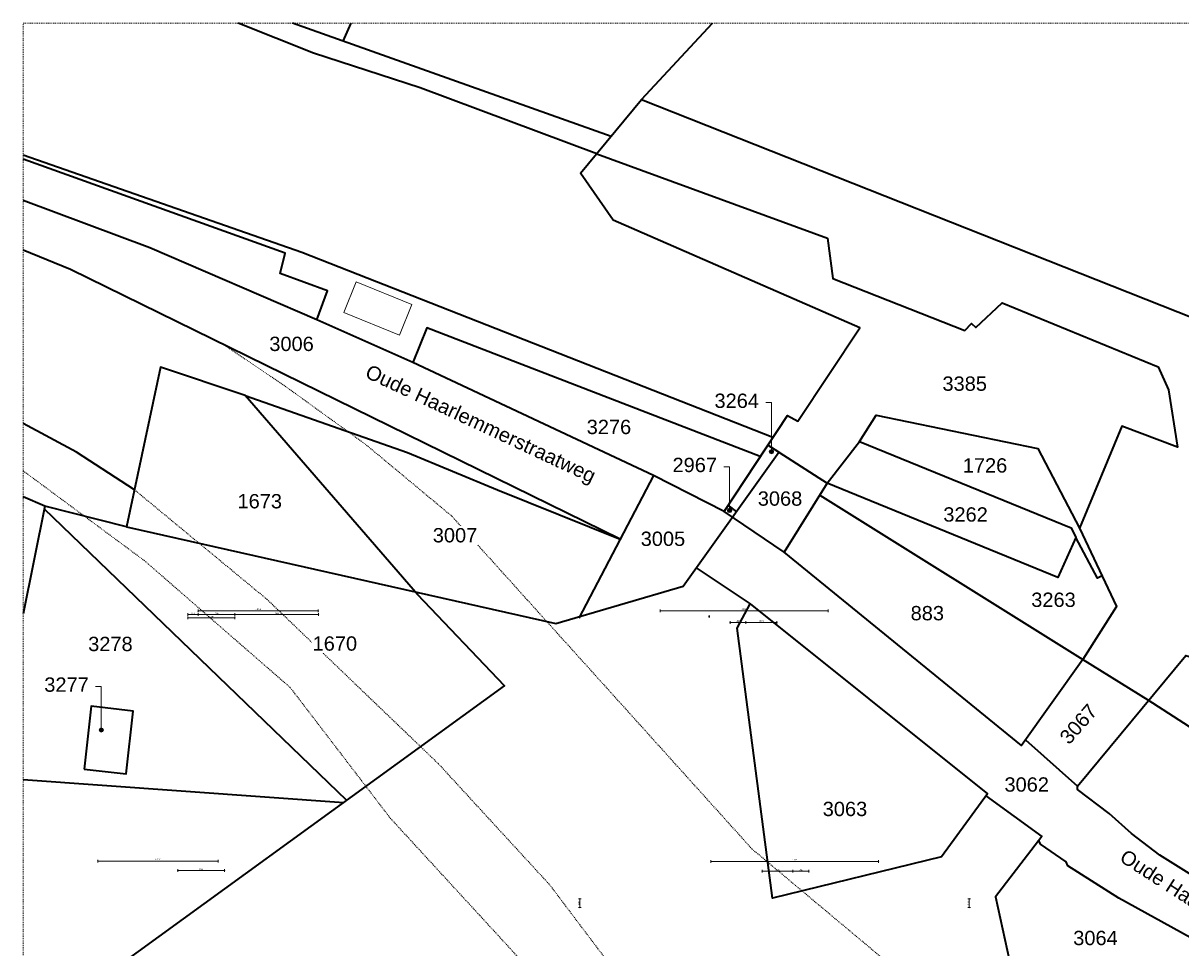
# Model space of a CAD drawing. Extents: x -294884 to 286267, y 0 to 1429765.
# Tile 3 of 99: x -97500 to 33521, y 52388 to 157000. Entities that reach past the tile are written whole.
import ezdxf

# ---------------------------------------------------------------- set-up
doc = ezdxf.new("R2010")
doc.units = 0
doc.header["$MEASUREMENT"] = 0
doc.linetypes.add('DASHED', pattern=[200, 100, -100])
for name, color, linetype in [('A-0030-STRAMIEN', 1, 'Continuous'), ('A-0038-STR-MAATLIJN', 1, 'Continuous'), ('A-0070-SYMBOOL', 1, 'Continuous'), ('A-1130-TXT+MT-BE', 1, 'Continuous')]:
    doc.layers.add(name, color=color, linetype=linetype)
doc.dimstyles.new('@D00GM', dxfattribs={"dimtxt": 135, "dimasz": 1, "dimexe": 0.18, "dimexo": 0.0625, "dimgap": 13.5, "dimtad": 1, "dimdec": 0, "dimzin": 0, "dimdsep": 46, "dimtxsty": 'Standard', "dimblk": '^SD00____100_10', "dimcen": 0.09, "dimse1": 1, "dimse2": 1, "dimclrd": 1, "dimadec": 0, "dimazin": 0, "dimtfac": 1, "dimtdec": 4, "dimtmove": 0, "dimatfit": 3, "dimfxl": 0, "dimtolj": 1, "dimtzin": 0, "dimlwd": 13, "dimarcsym": 0})
doc.dimstyles.new('@D03ST', dxfattribs={"dimtxt": 162, "dimasz": 1, "dimexe": 0.18, "dimexo": 0.0625, "dimgap": 16.2, "dimtad": 1, "dimdec": 0, "dimzin": 0, "dimdsep": 46, "dimtxsty": 'Standard', "dimblk": '^SD03____100_10', "dimcen": 0.09, "dimse1": 1, "dimse2": 1, "dimclrd": 1, "dimadec": 0, "dimazin": 0, "dimtfac": 1, "dimtdec": 4, "dimtmove": 0, "dimatfit": 3, "dimfxl": 0, "dimtolj": 1, "dimtzin": 0, "dimlwd": 13, "dimarcsym": 0})

# ---------------------------------------------------------------- blocks, each defined once
blk = doc.blocks.new('M-KADASTRAAL_1')
at = {"color": 7, "linetype": 'DASHED', "lineweight": 0}
blk.add_lwpolyline([(42946, 1565), (42946, 158565), (237946, 158565), (237946, 1565)], close=True, dxfattribs=at)
at = {"color": 4, "linetype": 'Continuous', "lineweight": 35}
for points in [[(54637, 101584), (103237, 90634), (117637, 94884), (128487, 110034), (133937, 106534), (129087, 98734), (122287, 103334), (129437, 114184), (130637, 113534), (137637, 124084), (109737, 136284), (106037, 141584), (112937, 149934), (120972, 158565)], [(107855, 143784), (87887, 151234), (75787, 155184), (67276, 158565)], [(109487, 145759), (73437, 158565)], [(79156, 156534), (80050, 158565)], [(112937, 149934), (237946, 100447)], [(127790, 111684), (74487, 132634), (42946, 143619)], [(76187, 124984), (77387, 128284), (72025, 130234), (72587, 132534), (42946, 143166)], [(107855, 143784), (133987, 134234), (134587, 129684), (149537, 123784), (150287, 124584), (150767, 124134), (153737, 126934), (171387, 119684), (172587, 117084), (173587, 110584), (167287, 112984), (162487, 101434)], [(122287, 103334), (114287, 107384), (87037, 120184), (76187, 124984), (57287, 133134), (42946, 138500)], [(110520, 100184), (48287, 130684), (42946, 132877)], [(126373, 109534), (88637, 124084), (87037, 120184)], [(42946, 39975), (43887, 44734), (97437, 83584), (87587, 93934), (68087, 116434), (58487, 119634), (54637, 101584), (45387, 103934), (42946, 91726)], [(68087, 116434), (86437, 109984), (96637, 105784), (110520, 100184)], [(133937, 106534), (137587, 111234), (139487, 114234), (157787, 110434), (162487, 101434), (166687, 92584), (162887, 86584), (155937, 76834), (129087, 98734)], [(55533, 105784), (48987, 110034), (42946, 113263)], [(128487, 110034), (127233, 110839)], [(137587, 111234), (161537, 101484), (162087, 100384)], [(114287, 107384), (105837, 91234)], [(165050, 96034), (164523, 95784), (162087, 100384), (160037, 95834), (133937, 106534)], [(45387, 103934), (42946, 104987)], [(133098, 105184), (162887, 86584), (170237, 81994), (195337, 65834), (202537, 60984), (212437, 67284), (220987, 68734), (232387, 63034), (237946, 61007)], [(79587, 70634), (45327, 103634)], [(123689, 103334), (122737, 104016)], [(119106, 96934), (125237, 92884), (152087, 71384), (146887, 64234), (127737, 59584), (123737, 90134), (125237, 92884)], [(156401, 77484), (162287, 72234), (174537, 87034), (190987, 82134), (196287, 67434), (186537, 54584), (179437, 59534), (171587, 64434), (168387, 66884), (165837, 69134), (162287, 71884), (162287, 72234)], [(42946, 73015), (79243, 70384)], [(151906, 71134), (158231, 66534), (152987, 59734), (156687, 42834), (179537, 46034), (183087, 50684), (166937, 59584), (161187, 63234), (160987, 63684), (158087, 65684), (157884, 66084)]]:
    blk.add_lwpolyline(points, dxfattribs=at)
at = {"color": 1, "linetype": 'Continuous', "lineweight": 13}
blk.add_lwpolyline([(79237, 125834), (80637, 129284), (86921, 126734), (85521, 123284)], close=True, dxfattribs=at)
at = {"color": 1, "linetype": 'DASHED', "lineweight": 13}
for points in [[(187983, 17284), (170687, 30134), (140068, 52884), (125437, 65134), (99037, 94384), (91411, 102834), (81737, 110884), (72687, 117434), (65733, 122134)], [(42946, 107921), (56637, 97784), (73187, 83384), (84487, 68634), (106287, 44934), (101287, 40334), (99937, 35584), (99937, 30634), (103637, 27534), (108137, 26784), (113987, 29484), (117987, 33284), (162558, 1565)], [(55533, 105784), (70537, 93384), (89937, 74784), (102537, 61084), (114995, 44584), (125037, 36334), (156437, 14234), (174938, 1565)]]:
    blk.add_lwpolyline(points, dxfattribs=at)
at = {"color": 4, "linetype": 'Continuous', "lineweight": 35}
blk.add_lwpolyline([(49837, 74184), (54587, 73634), (55410, 80734), (50660, 81284)], close=True, dxfattribs=at)
at = {"layer": 'A-0070-SYMBOOL', "color": 1, "linetype": 'Continuous', "lineweight": 13}
for points in [[(127637, 110084), (127637, 115634), (126987, 115634)], [(122887, 103434), (122887, 108371), (122237, 108371)], [(51787, 78584), (51787, 83521), (51137, 83521)]]:
    blk.add_lwpolyline(points, dxfattribs=at)
at = {"layer": 'A-0070-SYMBOOL', "color": 7, "linetype": 'Continuous', "lineweight": 18}
for points in [[(127882, 110084), (127811, 109910), (127637, 109839), (127464, 109910), (127393, 110084), (127464, 110257), (127637, 110329), (127811, 110257)], [(127812, 110084), (127761, 109960), (127637, 109909), (127514, 109960), (127462, 110084), (127514, 110207), (127637, 110259), (127761, 110207)], [(127743, 110084), (127712, 110009), (127637, 109979), (127563, 110009), (127532, 110084), (127563, 110158), (127637, 110189), (127712, 110158)], [(127672, 110084), (127662, 110059), (127637, 110049), (127613, 110059), (127602, 110084), (127613, 110108), (127637, 110119), (127662, 110108)], [(123132, 103434), (123061, 103260), (122887, 103189), (122714, 103260), (122643, 103434), (122714, 103607), (122887, 103679), (123061, 103607)], [(123062, 103434), (123011, 103310), (122887, 103259), (122764, 103310), (122712, 103434), (122764, 103557), (122887, 103609), (123011, 103557)], [(122993, 103434), (122962, 103359), (122887, 103329), (122813, 103359), (122782, 103434), (122813, 103508), (122887, 103539), (122962, 103508)], [(122922, 103434), (122912, 103409), (122887, 103399), (122863, 103409), (122852, 103434), (122863, 103458), (122887, 103469), (122912, 103458)], [(52032, 78584), (51961, 78410), (51787, 78339), (51614, 78410), (51543, 78584), (51614, 78757), (51787, 78829), (51961, 78757)], [(51962, 78584), (51911, 78460), (51787, 78409), (51664, 78460), (51612, 78584), (51664, 78707), (51787, 78759), (51911, 78707)], [(51893, 78584), (51862, 78509), (51787, 78479), (51713, 78509), (51682, 78584), (51713, 78658), (51787, 78689), (51862, 78658)], [(51822, 78584), (51812, 78559), (51787, 78549), (51763, 78559), (51753, 78584), (51763, 78608), (51787, 78619), (51812, 78608)]]:
    blk.add_lwpolyline(points, close=True, dxfattribs=at)
at = {"linetype": 'Continuous'}
for points in [[(70716, 123340), (76496, 123340), (76496, 121225), (70716, 121225)], [(82037, 119862), (107527, 107923), (106452, 105628), (80962, 117567)], [(146897, 118840), (152677, 118840), (152677, 116725), (146897, 116725)], [(121097, 116903), (126877, 116903), (126877, 114788), (121097, 114788)], [(116347, 109640), (122127, 109640), (122127, 107525), (116347, 107525)], [(149197, 109590), (154977, 109590), (154977, 107475), (149197, 107475)], [(67116, 105540), (72896, 105540), (72896, 103425), (67116, 103425)], [(125997, 105840), (131777, 105840), (131777, 103725), (125997, 103725)], [(146997, 104040), (152777, 104040), (152777, 101925), (146997, 101925)], [(89216, 101690), (94996, 101690), (94996, 99575), (89216, 99575)], [(112747, 101290), (118527, 101290), (118527, 99175), (112747, 99175)], [(156947, 94390), (162727, 94390), (162727, 92275), (156947, 92275)], [(143297, 92874), (147827, 92874), (147827, 90759), (143297, 90759)], [(50216, 89390), (55996, 89390), (55996, 87275), (50216, 87275)], [(75616, 89440), (81396, 89440), (81396, 87325), (75616, 87325)], [(45247, 84790), (51027, 84790), (51027, 82675), (45247, 82675)], [(159859, 78015), (163679, 82353), (165266, 80955), (161447, 76617)], [(153916, 73490), (159696, 73490), (159696, 71375), (153916, 71375)], [(133347, 70724), (139127, 70724), (139127, 68609), (133347, 68609)], [(161697, 56124), (167477, 56124), (167477, 54009), (161697, 54009)]]:
    blk.add_wipeout(points, dxfattribs=at)
at = {"color": 7, "linetype": 'Continuous', "char_height": 1620, "attachment_point": 7}
for s, insert, rotation, line_spacing_factor in [('{\\fArial|b0|i0|c12|p0;3006}', (70806, 121450), 0, 1.333333), ('{\\fArial|b0|i0|c12|p0;Oude Haarlemmerstraatweg}', (81317, 118112), 334.90318, 0.933333), ('{\\fArial|b0|i0|c12|p0;3385}', (146987, 116950), 0, 1.333333), ('{\\fArial|b0|i0|c12|p0;3264}', (121187, 115013), 0, 1.333333), ('{\\fArial|b0|i0|c12|p0;2967}', (116437, 107750), 0, 1.333333), ('{\\fArial|b0|i0|c12|p0;1726}', (149287, 107700), 0, 1.333333), ('{\\fArial|b0|i0|c12|p0;1673}', (67206, 103650), 0, 1.333333), ('{\\fArial|b0|i0|c12|p0;3068}', (126087, 103950), 0, 1.333333), ('{\\fArial|b0|i0|c12|p0;3262}', (147087, 102150), 0, 1.333333), ('{\\fArial|b0|i0|c12|p0;3007}', (89306, 99800), 0, 1.333333), ('{\\fArial|b0|i0|c12|p0;3005}', (112837, 99400), 0, 1.333333), ('{\\fArial|b0|i0|c12|p0;3263}', (157037, 92500), 0, 1.333333), ('{\\fArial|b0|i0|c12|p0;883}', (143387, 90984), 0, 1.333333), ('{\\fArial|b0|i0|c12|p0;3278}', (50306, 87500), 0, 1.333333), ('{\\fArial|b0|i0|c12|p0;1670}', (75706, 87550), 0, 1.333333), ('{\\fArial|b0|i0|c12|p0;3277}', (45337, 82900), 0, 1.333333), ('{\\fArial|b0|i0|c12|p0;3067}', (161337, 76834), 48.63679, 1.333333), ('{\\fArial|b0|i0|c12|p0;3062}', (154006, 71600), 0, 1.333333), ('{\\fArial|b0|i0|c12|p0;3063}', (133437, 68834), 0, 1.333333), ('{\\fArial|b0|i0|c12|p0;3064}', (161787, 54234), 0, 1.333333)]:
    blk.add_mtext(s, dxfattribs=dict(at, insert=insert, rotation=rotation, line_spacing_factor=line_spacing_factor))
at = {"linetype": 'Continuous'}
for points in [[(106635, 113940), (112415, 113940), (112415, 111825), (106635, 111825)], [(167596, 65070), (191249, 49812), (189875, 47682), (166222, 62940)]]:
    blk.add_wipeout(points, dxfattribs=at)
at = {"color": 7, "linetype": 'Continuous', "char_height": 1620, "attachment_point": 7}
for s, insert, rotation, line_spacing_factor in [('{\\fArial|b0|i0|c12|p0;3276}', (106725, 112050), 0, 1.333333), ('{\\fArial|b0|i0|c12|p0;Oude Haarlemmerstraatweg}', (166647, 63433), 327.17508, 0.933333)]:
    blk.add_mtext(s, dxfattribs=dict(at, insert=insert, rotation=rotation, line_spacing_factor=line_spacing_factor))
blk = doc.blocks.new('*D')
at = {"color": 1, "linetype": 'Continuous', "lineweight": 13}
for points in [[(62927, 114665), (63143, 119960)], [(63293, 119954), (62993, 119966)], [(78427, 113303), (78957, 118577)], [(79106, 118562), (78808, 118592)], [(79148, 115040), (79499, 118522)], [(79648, 118507), (79349, 118537)], [(79648, 118507), (79349, 118537)], [(79682, 118845), (79383, 118875)], [(79499, 118522), (79533, 118860)], [(63077, 114659), (62777, 114671)], [(78968, 113249), (79148, 115040)], [(79298, 115025), (78999, 115055)], [(79298, 115025), (78999, 115055)], [(78576, 113288), (78278, 113318)], [(79084, 112895), (78785, 112925)], [(79118, 113234), (78819, 113264)], [(79118, 113234), (78819, 113264)], [(78934, 112910), (78968, 113249)], [(-122398, 58428), (-122398, 58128)], [(-117098, 58275), (-122398, 58278)], [(-117098, 58425), (-117098, 58125)], [(26619, -2220), (26619, -1920)], [(26619, -2220), (26619, -1920)], [(26619, -2070), (31919, -2070)], [(26619, -2070), (31919, -2070)], [(31919, -2220), (31919, -1920)], [(31919, -2220), (31919, -1920)], [(117098, -58425), (117098, -58125)], [(117098, -58275), (122398, -58278)], [(122398, -58428), (122398, -58128)]]:
    blk.add_lwpolyline(points, dxfattribs=at)
at = {"color": 7, "linetype": 'Continuous', "lineweight": 18}
for points in [[(63166, 119959), (63144, 119983), (63120, 119961), (63142, 119937)], [(78980, 118574), (78960, 118599), (78934, 118579), (78955, 118554)], [(79521, 118520), (79501, 118545), (79476, 118524), (79496, 118499)], [(79521, 118520), (79501, 118545), (79476, 118524), (79496, 118499)], [(79555, 118858), (79535, 118883), (79510, 118863), (79530, 118838)], [(62950, 114664), (62928, 114688), (62904, 114666), (62926, 114642)], [(79171, 115037), (79151, 115063), (79126, 115042), (79146, 115017)], [(79171, 115037), (79151, 115063), (79126, 115042), (79146, 115017)], [(78450, 113301), (78429, 113326), (78404, 113305), (78425, 113280)], [(78957, 112908), (78937, 112933), (78911, 112913), (78932, 112888)], [(78991, 113246), (78971, 113272), (78945, 113251), (78966, 113226)], [(78991, 113246), (78971, 113272), (78945, 113251), (78966, 113226)], [(-122398, 58301), (-122421, 58278), (-122398, 58255), (-122375, 58278)], [(-117098, 58298), (-117121, 58275), (-117098, 58252), (-117075, 58275)], [(26619, -2093), (26642, -2070), (26619, -2047), (26596, -2070)], [(26619, -2093), (26642, -2070), (26619, -2047), (26596, -2070)], [(31919, -2093), (31942, -2070), (31919, -2047), (31896, -2070)], [(31919, -2093), (31942, -2070), (31919, -2047), (31896, -2070)], [(117098, -58298), (117121, -58275), (117098, -58252), (117075, -58275)], [(122398, -58301), (122421, -58278), (122398, -58255), (122375, -58278)]]:
    blk.add_lwpolyline(points, close=True, dxfattribs=at)
at = {"layer": 'A-0030-STRAMIEN', "color": 1, "linetype": 'Continuous', "lineweight": 13}
for points in [[(139855, 104285), (140818, 109496)], [(140965, 109469), (140670, 109524)], [(140003, 104257), (139708, 104312)], [(150193, -2166), (150193, -1866)], [(150193, -2016), (155493, -2016)], [(155493, -2166), (155493, -1866)], [(162027, -30782), (162027, -31082)], [(167327, -30932), (162027, -30932)], [(167327, -30782), (167327, -31082)]]:
    blk.add_lwpolyline(points, dxfattribs=at)
at = {"layer": 'A-0030-STRAMIEN', "color": 7, "linetype": 'Continuous', "lineweight": 18}
for points in [[(140840, 109492), (140822, 109519), (140795, 109501), (140814, 109474)], [(139878, 104280), (139859, 104307), (139833, 104289), (139851, 104262)], [(150193, -2039), (150216, -2016), (150193, -1993), (150170, -2016)], [(155493, -2039), (155516, -2016), (155493, -1993), (155470, -2016)], [(162027, -30909), (162004, -30932), (162027, -30955), (162050, -30932)], [(167327, -30909), (167304, -30932), (167327, -30955), (167350, -30932)]]:
    blk.add_lwpolyline(points, close=True, dxfattribs=at)
at = {"layer": 'A-0038-STR-MAATLIJN', "color": 1, "linetype": 'Continuous', "lineweight": 13}
for points in [[(54211, 116191), (54774, 129790)], [(54924, 129784), (54624, 129797)], [(93531, 103792), (95230, 122696)], [(95379, 122683), (95080, 122709)], [(54361, 116185), (54061, 116197)], [(132939, 106441), (134733, 116156)], [(134881, 116129), (134586, 116184)], [(140523, 109551), (141512, 114908)], [(141660, 114881), (141365, 114935)], [(139716, 105182), (140523, 109551)], [(140670, 109524), (140375, 109578)], [(140670, 109524), (140375, 109578)], [(133086, 106414), (132791, 106468)], [(139560, 104339), (139716, 105182)], [(139863, 105155), (139568, 105209)], [(139863, 105155), (139568, 105209)], [(93680, 103778), (93382, 103805)], [(139708, 104312), (139413, 104366)], [(58982, 102621), (58994, 102921)], [(58988, 102771), (64711, 102534)], [(64705, 102384), (64717, 102684)], [(136364, 96015), (136419, 96310)], [(136392, 96163), (141960, 95134)], [(141932, 94987), (141987, 95282)], [(98404, 84548), (98430, 84847)], [(98417, 84697), (105364, 84073)], [(105351, 83924), (105378, 84222)], [(27759, -1151), (27759, -1451)], [(41370, -1298), (27759, -1301)], [(41370, -1148), (41370, -1448)], [(80074, -1152), (80074, -1452)], [(99055, -1298), (80074, -1302)], [(99055, -1148), (99055, -1448)], [(151050, -1420), (151050, -1120)], [(151050, -1270), (160941, -1270)], [(160941, -1420), (160941, -1120)], [(85620, -2081), (85620, -1781)], [(85620, -2081), (85620, -1781)], [(87964, -2761), (87964, -2461)], [(87964, -2611), (89764, -2611)], [(89764, -2761), (89764, -2461)], [(89764, -2761), (89764, -2461)], [(89764, -2611), (93264, -2611)], [(93264, -2761), (93264, -2461)], [(150193, -1866), (150193, -1566)], [(150193, -1716), (151050, -1716)], [(151050, -1866), (151050, -1566)], [(151050, -1866), (151050, -1566)], [(151050, -1716), (155493, -1716)], [(155493, -1866), (155493, -1566)], [(155493, -1866), (155493, -1566)], [(155493, -1716), (160941, -1716)], [(160941, -1866), (160941, -1566)], [(163921, -1933), (163921, -1633)], [(163921, -1783), (167496, -1783)], [(167496, -1933), (167496, -1633)], [(16419, -29459), (16419, -29759)], [(16419, -29609), (30030, -29612)], [(30030, -29462), (30030, -29762)], [(85801, -29491), (85801, -29791)], [(85801, -29641), (104781, -29645)], [(104781, -29495), (104781, -29795)], [(156589, -30203), (156589, -29903)], [(166470, -30053), (156589, -30053)], [(166470, -30203), (166470, -29903)], [(91591, -30907), (91591, -30607)], [(95091, -30757), (91591, -30757)], [(95091, -30907), (95091, -30607)], [(95091, -30907), (95091, -30607)], [(96891, -30757), (95091, -30757)], [(96891, -30907), (96891, -30607)]]:
    blk.add_lwpolyline(points, dxfattribs=at)
at = {"layer": 'A-0038-STR-MAATLIJN', "color": 7, "linetype": 'Continuous', "lineweight": 18}
for points in [[(54797, 129790), (54775, 129813), (54751, 129791), (54773, 129768)], [(95253, 122694), (95232, 122719), (95207, 122698), (95228, 122673)], [(54234, 116190), (54212, 116214), (54188, 116192), (54210, 116168)], [(134756, 116152), (134737, 116179), (134711, 116161), (134729, 116134)], [(141535, 114904), (141516, 114930), (141490, 114912), (141508, 114885)], [(140545, 109547), (140527, 109574), (140500, 109555), (140519, 109528)], [(140545, 109547), (140527, 109574), (140500, 109555), (140519, 109528)], [(132961, 106437), (132943, 106463), (132916, 106445), (132934, 106418)], [(139738, 105178), (139720, 105205), (139693, 105186), (139712, 105159)], [(139738, 105178), (139720, 105205), (139693, 105186), (139712, 105159)], [(93554, 103790), (93533, 103815), (93508, 103794), (93529, 103769)], [(139583, 104335), (139564, 104362), (139538, 104343), (139556, 104317)], [(58987, 102748), (59011, 102770), (58989, 102794), (58965, 102772)], [(64710, 102511), (64734, 102533), (64712, 102557), (64688, 102535)], [(136387, 96140), (136414, 96158), (136396, 96185), (136369, 96167)], [(141956, 95112), (141982, 95130), (141964, 95157), (141937, 95138)], [(98415, 84674), (98440, 84695), (98419, 84720), (98394, 84699)], [(105362, 84050), (105387, 84071), (105366, 84096), (105342, 84075)], [(27759, -1278), (27736, -1301), (27759, -1324), (27782, -1301)], [(41370, -1275), (41347, -1298), (41370, -1321), (41393, -1298)], [(80074, -1279), (80051, -1302), (80074, -1325), (80097, -1302)], [(99055, -1275), (99032, -1298), (99055, -1321), (99078, -1298)], [(151050, -1293), (151073, -1270), (151050, -1247), (151027, -1270)], [(160941, -1293), (160964, -1270), (160941, -1247), (160918, -1270)], [(85620, -1954), (85643, -1931), (85620, -1908), (85597, -1931)], [(85620, -1954), (85643, -1931), (85620, -1908), (85597, -1931)], [(87964, -2634), (87987, -2611), (87964, -2588), (87941, -2611)], [(89764, -2634), (89787, -2611), (89764, -2588), (89741, -2611)], [(89764, -2634), (89787, -2611), (89764, -2588), (89741, -2611)], [(93264, -2634), (93287, -2611), (93264, -2588), (93241, -2611)], [(150193, -1739), (150216, -1716), (150193, -1693), (150170, -1716)], [(151050, -1739), (151073, -1716), (151050, -1693), (151027, -1716)], [(151050, -1739), (151073, -1716), (151050, -1693), (151027, -1716)], [(155493, -1739), (155516, -1716), (155493, -1693), (155470, -1716)], [(155493, -1739), (155516, -1716), (155493, -1693), (155470, -1716)], [(160941, -1739), (160964, -1716), (160941, -1693), (160918, -1716)], [(163921, -1806), (163944, -1783), (163921, -1760), (163898, -1783)], [(167496, -1806), (167519, -1783), (167496, -1760), (167473, -1783)], [(16419, -29586), (16442, -29609), (16419, -29632), (16396, -29609)], [(30030, -29589), (30053, -29612), (30030, -29635), (30007, -29612)], [(85801, -29618), (85824, -29641), (85801, -29664), (85778, -29641)], [(104781, -29622), (104804, -29645), (104781, -29668), (104758, -29645)], [(156589, -30076), (156566, -30053), (156589, -30030), (156612, -30053)], [(166470, -30076), (166447, -30053), (166470, -30030), (166492, -30053)], [(91591, -30780), (91568, -30757), (91591, -30734), (91614, -30757)], [(95091, -30780), (95068, -30757), (95091, -30734), (95114, -30757)], [(95091, -30780), (95068, -30757), (95091, -30734), (95114, -30757)], [(96891, -30780), (96868, -30757), (96891, -30734), (96914, -30757)]]:
    blk.add_lwpolyline(points, close=True, dxfattribs=at)
at = {"layer": 'A-0038-STR-MAATLIJN', "color": 1, "linetype": 'Continuous'}
blk.add_point((85620, -1931), dxfattribs=at)
at = {"layer": 'A-1130-TXT+MT-BE', "color": 1, "linetype": 'Continuous', "lineweight": 13}
for points in [[(62774, 119975), (63160, 129448)], [(63310, 129442), (63010, 129455)], [(62604, 115818), (62774, 119975)], [(62923, 119969), (62624, 119981)], [(62923, 119969), (62624, 119981)], [(62754, 115812), (62454, 115824)], [(62754, 115812), (62454, 115824)], [(62558, 114679), (62604, 115818)], [(62708, 114673), (62408, 114685)], [(-131879, 58064), (-131879, 57764)], [(-122398, 57908), (-131879, 57914)], [(-122398, 58058), (-122398, 57758)], [(-122398, 58058), (-122398, 57758)], [(-118237, 57906), (-122398, 57908)], [(-118237, 58056), (-118237, 57756)], [(-118237, 58056), (-118237, 57756)], [(-117097, 57905), (-118237, 57906)], [(-117097, 58055), (-117097, 57755)], [(26618, -1850), (26618, -1550)], [(26618, -1700), (27759, -1700)], [(27759, -1850), (27759, -1550)], [(27759, -1850), (27759, -1550)], [(27759, -1700), (31919, -1700)], [(31919, -1850), (31919, -1550)], [(31919, -1850), (31919, -1550)], [(31919, -1700), (41400, -1700)], [(41400, -1850), (41400, -1550)], [(25452, -30820), (25452, -30520)], [(25452, -30670), (30752, -30670)], [(30752, -30820), (30752, -30520)], [(71110, -33871), (70810, -33871)], [(70960, -34871), (70960, -33871)], [(115190, -33871), (114890, -33871)], [(115040, -34871), (115040, -33871)], [(71110, -34871), (70810, -34871)], [(115190, -34871), (114890, -34871)], [(117097, -58055), (117097, -57755)], [(117097, -57905), (118237, -57906)], [(118237, -58056), (118237, -57756)], [(118237, -58056), (118237, -57756)], [(118237, -57906), (122398, -57908)], [(122398, -58058), (122398, -57758)], [(122398, -58058), (122398, -57758)], [(122398, -57908), (131879, -57914)], [(131879, -58064), (131879, -57764)]]:
    blk.add_lwpolyline(points, dxfattribs=at)
at = {"layer": 'A-1130-TXT+MT-BE', "color": 7, "linetype": 'Continuous', "lineweight": 18}
for points in [[(63183, 129448), (63161, 129471), (63137, 129449), (63159, 129426)], [(62797, 119974), (62774, 119998), (62751, 119976), (62773, 119952)], [(62797, 119974), (62774, 119998), (62751, 119976), (62773, 119952)], [(62627, 115817), (62605, 115841), (62581, 115819), (62603, 115795)], [(62627, 115817), (62605, 115841), (62581, 115819), (62603, 115795)], [(62581, 114678), (62559, 114702), (62535, 114680), (62557, 114656)], [(-131879, 57937), (-131902, 57914), (-131879, 57891), (-131856, 57914)], [(-122398, 57931), (-122421, 57908), (-122398, 57885), (-122375, 57908)], [(-122398, 57931), (-122421, 57908), (-122398, 57885), (-122375, 57908)], [(-118237, 57929), (-118260, 57906), (-118237, 57883), (-118214, 57906)], [(-118237, 57929), (-118260, 57906), (-118237, 57883), (-118214, 57906)], [(-117097, 57928), (-117120, 57905), (-117097, 57882), (-117074, 57905)], [(26618, -1723), (26641, -1700), (26618, -1677), (26595, -1700)], [(27759, -1723), (27782, -1700), (27759, -1677), (27736, -1700)], [(27759, -1723), (27782, -1700), (27759, -1677), (27736, -1700)], [(31919, -1723), (31942, -1700), (31919, -1677), (31896, -1700)], [(31919, -1723), (31942, -1700), (31919, -1677), (31896, -1700)], [(41400, -1723), (41423, -1700), (41400, -1677), (41377, -1700)], [(25452, -30693), (25475, -30670), (25452, -30647), (25429, -30670)], [(30752, -30693), (30775, -30670), (30752, -30647), (30729, -30670)], [(70982, -33871), (70960, -33848), (70937, -33871), (70960, -33894)], [(115063, -33871), (115040, -33848), (115017, -33871), (115040, -33894)], [(70982, -34871), (70960, -34848), (70937, -34871), (70960, -34894)], [(115063, -34871), (115040, -34848), (115017, -34871), (115040, -34894)], [(117097, -57928), (117120, -57905), (117097, -57882), (117074, -57905)], [(118237, -57929), (118260, -57906), (118237, -57883), (118214, -57906)], [(118237, -57929), (118260, -57906), (118237, -57883), (118214, -57906)], [(122398, -57931), (122421, -57908), (122398, -57885), (122375, -57908)], [(122398, -57931), (122421, -57908), (122398, -57885), (122375, -57908)], [(131879, -57937), (131902, -57914), (131879, -57891), (131856, -57914)]]:
    blk.add_lwpolyline(points, close=True, dxfattribs=at)
at = {"color": 7, "linetype": 'Continuous', "char_height": 135, "attachment_point": 7, "line_spacing_factor": 0.933333}
for s, insert, rotation in [('{\\fArial|b0|i0|c12|p0;340}', (79443, 118543), 84.25823), ('{\\fArial|b0|i0|c12|p0;5300}', (62969, 117109), 87.66537), ('{\\fArial|b0|i0|c12|p0;3500}', (79246, 116581), 84.25768), ('{\\fArial|b0|i0|c12|p0;5300}', (78614, 115740), 84.25768), ('{\\fArial|b0|i0|c12|p0;1800}', (78980, 113945), 84.25768), ('{\\fArial|b0|i0|c12|p0;340}', (78879, 112931), 84.25823), ('{\\fArial|b0|i0|c12|p0;5300}', (-119954, 58369), 359.96536), ('{\\fArial|b0|i0|c12|p0;5300}', (119541, -58219), 359.96537)]:
    blk.add_mtext(s, dxfattribs=dict(at, insert=insert, rotation=rotation))
at = {"color": 7, "linetype": 'Continuous', "insert": (29063, -2013), "char_height": 135, "attachment_point": 7, "line_spacing_factor": 0.933333}
blk.add_mtext('{\\fArial|b0|i0|c12|p0;5300}', dxfattribs=at)
blk.add_mtext('{\\fArial|b0|i0|c12|p0;5300}', dxfattribs=at)
at = {"layer": 'A-0030-STRAMIEN', "color": 7, "linetype": 'Continuous', "insert": (140224, 106660), "char_height": 162, "attachment_point": 7, "rotation": 79.5354, "line_spacing_factor": 0.933333}
blk.add_mtext('{\\fArial|b0|i0|c12|p0;5300}', dxfattribs=at)
at = {"layer": 'A-0030-STRAMIEN', "color": 7, "linetype": 'Continuous', "char_height": 162, "attachment_point": 7, "line_spacing_factor": 0.933333}
for insert in [(152596, -1947), (164429, -30821)]:
    blk.add_mtext('{\\fArial|b0|i0|c12|p0;5300}', dxfattribs=dict(at, insert=insert))
at = {"layer": 'A-0038-STR-MAATLIJN', "color": 7, "linetype": 'Continuous', "char_height": 162, "attachment_point": 7, "line_spacing_factor": 0.933333}
for s, insert, rotation in [('{\\fArial|b0|i0|c12|p0;13611}', (54411, 122684), 87.63068), ('{\\fArial|b0|i0|c12|p0;18980}', (94284, 112942), 84.86502), ('{\\fArial|b0|i0|c12|p0;9880}', (133723, 111068), 79.53505), ('{\\fArial|b0|i0|c12|p0;5448}', (140905, 111999), 79.5354), ('{\\fArial|b0|i0|c12|p0;4443}', (140007, 107136), 79.5354), ('{\\fArial|b0|i0|c12|p0;857}', (139536, 104591), 79.5354), ('{\\fArial|b0|i0|c12|p0;5728}', (61605, 102732), 357.63068), ('{\\fArial|b0|i0|c12|p0;5662}', (138945, 95761), 349.53505), ('{\\fArial|b0|i0|c12|p0;6975}', (101650, 84476), 354.86502), ('{\\fArial|b0|i0|c12|p0;13611}', (34255, -1189), 0.01102), ('{\\fArial|b0|i0|c12|p0;18980}', (89255, -1189), 0.01102), ('{\\fArial|b0|i0|c12|p0;9890}', (155748, -1201), 0), ('{\\fArial|b0|i0|c12|p0;13611}', (22915, -29499), 359.98898), ('{\\fArial|b0|i0|c12|p0;18980}', (94982, -29532), 359.98898), ('{\\fArial|b0|i0|c12|p0;9880}', (161282, -29984), 360)]:
    blk.add_mtext(s, dxfattribs=dict(at, insert=insert, rotation=rotation))
for s, insert in [('{\\fArial|b0|i0|c12|p0;1800}', (88617, -2542)), ('{\\fArial|b0|i0|c12|p0;3500}', (91267, -2542)), ('{\\fArial|b0|i0|c12|p0;857}', (150436, -1647)), ('{\\fArial|b0|i0|c12|p0;4443}', (153024, -1647)), ('{\\fArial|b0|i0|c12|p0;5448}', (157970, -1647)), ('{\\fArial|b0|i0|c12|p0;3575}', (165461, -1714)), ('{\\fArial|b0|i0|c12|p0;3500}', (93094, -30688)), ('{\\fArial|b0|i0|c12|p0;1800}', (95744, -30688))]:
    blk.add_mtext(s, dxfattribs=dict(at, insert=insert))
at = {"layer": 'A-1130-TXT+MT-BE', "color": 7, "linetype": 'Continuous', "char_height": 135, "attachment_point": 7, "line_spacing_factor": 0.933333}
for s, insert, rotation in [('{\\fArial|b0|i0|c12|p0;9481}', (62901, 124508), 87.66535), ('{\\fArial|b0|i0|c12|p0;4160}', (62623, 117693), 87.66535), ('{\\fArial|b0|i0|c12|p0;1140}', (62515, 115045), 87.66535), ('{\\fArial|b0|i0|c12|p0;9481}', (-127344, 58004), 359.96534), ('{\\fArial|b0|i0|c12|p0;4160}', (-120524, 58000), 359.96534), ('{\\fArial|b0|i0|c12|p0;1140}', (-117873, 57998), 359.96534), ('{\\fArial|b0|i0|c12|p0;1140}', (26982, -1643), 359.99998), ('{\\fArial|b0|i0|c12|p0;4160}', (29633, -1643), 359.99998), ('{\\fArial|b0|i0|c12|p0;9481}', (36454, -1643), 359.99998), ('{\\fArial|b0|i0|c12|p0;1000}', (70902, -34578), 90), ('{\\fArial|b0|i0|c12|p0;1000}', (114982, -34578), 90), ('{\\fArial|b0|i0|c12|p0;1140}', (117461, -57848), 359.96535), ('{\\fArial|b0|i0|c12|p0;4160}', (120111, -57849), 359.96535), ('{\\fArial|b0|i0|c12|p0;9481}', (126932, -57853), 359.96535)]:
    blk.add_mtext(s, dxfattribs=dict(at, insert=insert, rotation=rotation))
at = {"layer": 'A-1130-TXT+MT-BE', "color": 7, "linetype": 'Continuous', "insert": (27896, -30612), "char_height": 135, "attachment_point": 7, "line_spacing_factor": 0.933333}
blk.add_mtext('{\\fArial|b0|i0|c12|p0;5300}', dxfattribs=at)
blk = doc.blocks.new('^SD03____100_10')
at = {"layer": 'A-0038-STR-MAATLIJN', "color": 7, "linetype": 'Continuous', "lineweight": 18}
blk.add_lwpolyline([(0, -23), (23, 0), (0, 23), (-23, 0)], close=True, dxfattribs=at)
at = {"layer": 'A-0038-STR-MAATLIJN', "color": 1, "linetype": 'Continuous', "lineweight": 13}
blk.add_lwpolyline([(0, -150), (0, 150)], dxfattribs=at)
blk = doc.blocks.new('^SD00____100_10')
at = {"layer": 'A-1130-TXT+MT-BE', "color": 7, "linetype": 'Continuous', "lineweight": 18}
blk.add_lwpolyline([(0, -23), (23, 0), (0, 23), (-23, 0)], close=True, dxfattribs=at)
at = {"layer": 'A-1130-TXT+MT-BE', "color": 1, "linetype": 'Continuous', "lineweight": 13}
blk.add_lwpolyline([(0, -150), (0, 150)], dxfattribs=at)
blk = doc.blocks.new('M-NIEUW_10')
at = {"color": 7, "linetype": 'Continuous'}
for base, p1, p2, angle, middle in [((63143.3, 119960.3), (62927.4, 114664.7), (63143.3, 119960.3), 56.555082, (63035.3, 117312.5)), ((79148.4, 115039.7), (78968.2, 113248.8), (79148.4, 115039.7), 84.257677, (79058.3, 114144.2)), ((79498.6, 118522.1), (79148.4, 115039.7), (79540, 118518), 84.257677, (79323.5, 116780.9)), ((78957.2, 118576.6), (78427, 113303.2), (78957.2, 118576.6), 84.257679, (78692.1, 115939.9)), ((79532.6, 118860.4), (79498.6, 118522.1), (79532.6, 118860.4), 84.258229, (79515.6, 118691.3)), ((78968.3, 113248.8), (78934.3, 112910.5), (78968.3, 113248.8), 84.258229, (78951.3, 113079.6))]:
    dim = blk.add_linear_dim(base=base, p1=p1, p2=p2, angle=angle, dimstyle='@D00GM', override={"dimpost": '{\\fArial|b0|i0|c12|p0;<>}'}, dxfattribs=at)
    dim.commit()
    dim.dimension.update_dxf_attribs({"geometry": '*D', "text_midpoint": middle})
at = {"layer": 'A-0030-STRAMIEN', "color": 7, "linetype": 'Continuous'}
dim = blk.add_linear_dim(base=(140817.8, 109496.5), p1=(139855.2, 104284.6), p2=(140817.8, 109496.5), angle=48.425107, dimstyle='@D03ST', override={"dimpost": '{\\fArial|b0|i0|c12|p0;<>}'}, dxfattribs=at)
dim.commit()
dim.dimension.update_dxf_attribs({"geometry": '*D', "text_midpoint": (140336.5, 106890.6)})
at = {"layer": 'A-0038-STR-MAATLIJN', "color": 7, "linetype": 'Continuous'}
for base, p1, p2, middle in [((64710.9, 102534), (59534.3, 115970.7), (65257.1, 115733.9), (61849.5, 102652.4)), ((105364.4531, 84072.9688), (100080, 103203.2109), (107027.4531, 102578.8906), (101890.7188, 84385.125)), ((141959.7, 95134.2), (138113.5, 105485), (143681.6, 104456.5), (139175.7, 95648.4))]:
    dim = blk.add_linear_dim(base=base, p1=p1, p2=p2, dimstyle='@D03ST', override={"dimpost": '{\\fArial|b0|i0|c12|p0;<>}'}, dxfattribs=at)
    dim.commit()
    dim.dimension.update_dxf_attribs({"geometry": '*D', "text_midpoint": middle})
for base, p1, p2, angle, middle in [((54773.9688, 129790.4766), (54209.2734, 116191.0156), (54773.9688, 129790.4766), 90, (54492.6172, 122990.7031)), ((95229.7, 122696), (93529, 103791.9), (95229.7, 122696), 90, (94380.3, 113243.9)), ((134733.2, 116156.4), (132936.7, 106441.1), (134733.2, 116156.4), 90, (133836, 111298.6)), ((139715.9, 105182), (139560.2, 104339.1), (139715.9, 105182), 48.425107, (139638, 104760.5)), ((140522.8, 109551), (139715.9, 105182), (140522.8, 109551), 48.425107, (140119.3, 107366.5)), ((141512.2, 114907.9), (140522.8, 109551), (141512.2, 114907.9), 48.425107, (141017.5, 112229.4))]:
    dim = blk.add_linear_dim(base=base, p1=p1, p2=p2, angle=angle, dimstyle='@D03ST', override={"dimpost": '{\\fArial|b0|i0|c12|p0;<>}'}, dxfattribs=at)
    dim.commit()
    dim.dimension.update_dxf_attribs({"geometry": '*D', "text_midpoint": middle})
at = {"layer": 'A-1130-TXT+MT-BE', "color": 7, "linetype": 'Continuous'}
for base, p1, p2, middle in [((62604.0859, 115818.2031), (64050.2969, 114617.8906), (62604.0859, 115818.2031), (62580.8516, 115248.4766)), ((62773.6, 119975.1), (62604.1, 115818.2), (64013.5, 119924.5), (62688.8, 117896.6)), ((63159.8, 129448.5), (64013.5, 119924.5), (63159.8, 129448.5), (62966.7, 124711.8))]:
    dim = blk.add_linear_dim(base=base, p1=p1, p2=p2, angle=56.555059, dimstyle='@D00GM', override={"dimpost": '{\\fArial|b0|i0|c12|p0;<>}'}, dxfattribs=at)
    dim.commit()
    dim.dimension.update_dxf_attribs({"geometry": '*D', "text_midpoint": middle})

msp = doc.modelspace()

# ---------------------------------------------------------------- block references
msp.add_blockref('M-KADASTRAAL_1', (-140446, -1565))

# ---------------------------------------------------------------- next in the draw order: block references
msp.add_blockref('M-NIEUW_10', (-105465, 91809))

doc.saveas('drawing.dxf')
